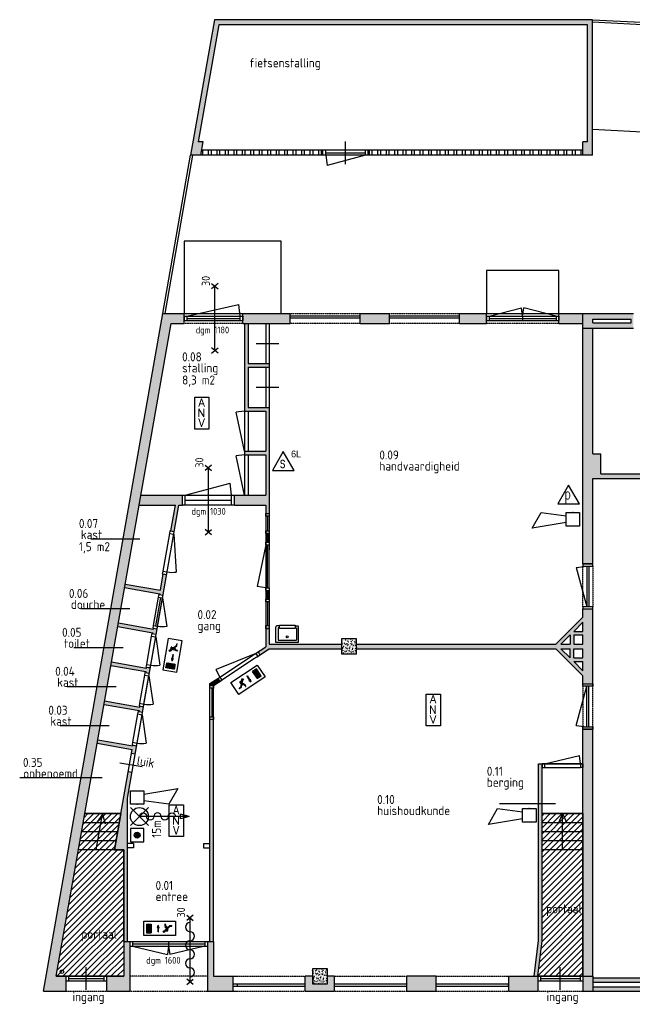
# Model space of a CAD drawing. Extents: x -405 to 650359, y -152298 to 34773.
# Tile 2 of 9: x 339614 to 353184, y -39702 to -17913. Entities that reach past the tile are written whole.
import ezdxf
from ezdxf.enums import TextEntityAlignment as Align

# ---------------------------------------------------------------- set-up
doc = ezdxf.new("R2010")
doc.units = 0
doc.header["$MEASUREMENT"] = 0
doc.linetypes.add('DASHED', pattern=[0.75, 0.5, -0.25])
doc.layers.get('0').update_dxf_attribs({"linetype": 'CONTINUOUS'})
for name, color, linetype in [('04-Tekst', 2, 'CONTINUOUS'), ('09-Algemeen', 7, 'CONTINUOUS'), ('21-Buitenwanden', 3, 'CONTINUOUS'), ('22-Binnenwanden', 2, 'CONTINUOUS'), ('24-Trappen & hellingen', 1, 'CONTINUOUS'), ('31-Wandopeningen buiten', 2, 'CONTINUOUS'), ('32-Wandopeningen binnen', 2, 'CONTINUOUS'), ('63.2-CALAMITEITEN-DECENTRAAL', 6, 'CONTINUOUS'), ('65.1-BRAND', 6, 'CONTINUOUS'), ('65.13-BRANDBESTRIJDING', 6, 'CONTINUOUS'), ('74-Vaste sanitaire voorzieningen', 5, 'CONTINUOUS'), ('92-Opstallen', 7, 'CONTINUOUS'), ('93-Omheiningen', 3, 'CONTINUOUS'), ('94-Terreinafwerkingen', 7, 'CONTINUOUS')]:
    doc.layers.add(name, color=color, linetype=linetype)
doc.styles.add('GBB_ISOP', font='b-gbp3.shx')
doc.styles.add('NOTATIONS', font='ROMANS.shx', dxfattribs={"width": 0.7})
doc.styles.add('ROMANS', font='ROMANS.shx', dxfattribs={"height": 350})
doc.styles.get("Standard").update_dxf_attribs({"font": 'iso.shx'})
doc.styles.add('Symbols', font='isocp.shx', dxfattribs={"height": 180})
pattern_1 = [(90, (-16200.64, -3677.31), (-187.5, 3e-14), []), (90, (-16138.14, -3614.81), (-187.5, 3e-14), [])]

# ---------------------------------------------------------------- blocks, each defined once
blk = doc.blocks.new('uitstort')
for p, q in [((-250, 0), (-250, 346)), ((-173, 365), (-231, 365)), ((-202, 327), (-202, 48)), ((-173, 327), (-202, 327)), ((-173, 385), (173, 385)), ((-173, 308), (-173, 385)), ((173, 308), (-173, 308)), ((173, 385), (173, 308)), ((173, 365), (231, 365)), ((173, 327), (202, 327)), ((202, 327), (202, 48)), ((250, 0), (250, 346)), ((250, 0), (-250, 0)), ((-202, 48), (202, 48))]:
    blk.add_line(p, q)
blk.add_circle((0, 125), 19.2)
for centre, start, end in [((-231, 346), 90, 180), ((231, 346), 0, 90)]:
    blk.add_arc(centre, 19.2, start, end)
blk = doc.blocks.new('BSHR')
at = {"linetype": 'Continuous'}
blk.add_line((1300, 0), (200, 0), dxfattribs=at)
for p, q in [((1300, 0), (1107, 52)), ((1107, -52), (1107, 52)), ((1300, 0), (1107, -52))]:
    blk.add_line(p, q)
for points in [[(2, 198), (402, -202)], [(2, -202), (402, 198)]]:
    blk.add_lwpolyline(points, dxfattribs=at)
for points in [[(200, 0, -1), (360, 0)], [(520, 0, -1), (360, 0)], [(840, 0, -1), (680, 0)], [(840, 0, -1), (1000, 0)]]:
    blk.add_lwpolyline(points, format="xyb", dxfattribs=at)
blk.add_circle((200, 0), 200)
blk.add_arc((600, 0), 80, 0, 180, dxfattribs=at)
blk.add_attdef('LENGTE', (388, 192), '', height=200)
blk = doc.blocks.new('005-handmelder')
blk.add_hatch(color=256).paths.add_polyline_path([(-65, 0, 1), (65, 0, 1)])
blk.add_lwpolyline([(-150, -150), (150, -150), (150, 150), (-150, 150)], close=True)
blk.add_circle((0, 0), 65.3)
blk = doc.blocks.new('006-slow-whoop')
for p, q in [((0, -150), (0, 150)), ((0, 150), (300, 150)), ((300, 75), (1050, 200)), ((300, 150), (300, -150)), ((1050, 200), (850, -150)), ((300, -150), (0, -150)), ((850, -150), (300, -75))]:
    blk.add_line(p, q)
blk.add_point((150, -150))
blk = doc.blocks.new('Schuimblusser')
at = {"linetype": 'Continuous'}
for p, q in [((0, 416), (-240, 0)), ((240, 0), (0, 416)), ((-240, 0), (240, 0))]:
    blk.add_line(p, q, dxfattribs=at)
at = {"style": 'NOTATIONS', "width": 0.7}
blk.add_text('s', height=250, dxfattribs=at).set_placement((50, 58), align=Align.RIGHT)
at = {"linetype": 'Continuous', "style": 'GBB_ISOP'}
blk.add_attdef('XXX', (171, 288), '', height=150, dxfattribs=at)
blk = doc.blocks.new('WBDBO30')
at = {"layer": '65.1-BRAND', "linetype": 'Continuous'}
for p, q in [((-60, 72), (60, -72)), ((-60, -72), (60, 72)), ((0, 0), (1423, 0)), ((1483, -72), (1363, 72)), ((1483, 72), (1363, -72))]:
    blk.add_line(p, q, dxfattribs=at)
blk.add_text('30', height=180, dxfattribs=at).set_placement((1428, 109))
blk = doc.blocks.new('011-noodarm(b)')
for p, q in [((0, 351), (314, 351)), ((0, -351), (0, 351)), ((314, 351), (314, -351)), ((314, -351), (0, -351))]:
    blk.add_line(p, q)
at = {"color": 2, "style": 'ROMANS'}
for s, p in [('A', (83, 147)), ('N', (63, -83)), ('V', (83, -302))]:
    blk.add_text(s, height=180, dxfattribs=at).set_placement(p)
at = {"color": 2, "style": 'Symbols'}
blk.add_attdef('groep', (350, -306), '', height=180, dxfattribs=at)
blk = doc.blocks.new('006-nooduit(a)')
for p, q in [((-351, 0), (351, 0)), ((-351, -314), (-351, 0)), ((351, 0), (351, -314)), ((-223, -217), (-268, -217)), ((-231, -207), (-265, -207)), ((-180, -157), (-231, -207)), ((-179, -174), (-223, -217)), ((-180, -107), (-180, -158)), ((-128, -216), (-179, -174)), ((-119, -99), (-171, -99)), ((-130, -109), (-171, -148)), ((-171, -113), (-171, -148)), ((-165, -160), (-171, -166)), ((-115, -213), (-171, -166)), ((-130, -109), (-166, -109)), ((-126, -192), (-165, -160)), ((-113, -110), (-158, -154)), ((-120, -185), (-158, -154)), ((-128, -246), (-128, -216)), ((-126, -192), (-120, -185)), ((-115, -246), (-115, -213)), ((11, -172), (29, -228)), ((22, -172), (11, -172)), ((22, -80), (22, -172)), ((35, -80), (22, -80)), ((46, -172), (29, -228)), ((35, -80), (35, -172)), ((35, -172), (46, -172)), ((292, -60), (187, -60)), ((187, -159), (286, -60)), ((187, -148), (276, -60)), ((187, -138), (265, -60)), ((187, -127), (255, -60)), ((187, -117), (244, -60)), ((187, -106), (233, -60)), ((187, -95), (223, -60)), ((187, -85), (212, -60)), ((187, -74), (202, -60)), ((187, -64), (191, -60)), ((187, -253), (187, -60)), ((292, -169), (187, -64)), ((187, -170), (292, -65)), ((187, -180), (292, -75)), ((292, -180), (187, -75)), ((187, -191), (292, -86)), ((292, -191), (187, -86)), ((292, -201), (187, -96)), ((187, -201), (292, -97)), ((187, -212), (292, -107)), ((292, -212), (187, -107)), ((292, -222), (187, -117)), ((187, -223), (292, -118)), ((187, -233), (292, -128)), ((292, -233), (187, -128)), ((187, -244), (292, -139)), ((292, -244), (187, -139)), ((291, -253), (187, -149)), ((280, -253), (187, -160)), ((270, -253), (187, -170)), ((259, -253), (187, -181)), ((249, -253), (187, -192)), ((238, -253), (187, -202)), ((227, -253), (187, -213)), ((189, -253), (292, -150)), ((292, -159), (193, -60)), ((199, -253), (292, -160)), ((292, -148), (204, -60)), ((210, -253), (292, -171)), ((292, -137), (214, -60)), ((220, -253), (292, -181)), ((292, -127), (225, -60)), ((231, -253), (292, -192)), ((292, -116), (236, -60)), ((242, -253), (292, -203)), ((292, -106), (246, -60)), ((252, -253), (292, -213)), ((292, -95), (257, -60)), ((292, -84), (267, -60)), ((292, -74), (278, -60)), ((292, -63), (289, -60)), ((292, -253), (292, -60)), ((351, -314), (-351, -314)), ((217, -253), (187, -223)), ((206, -253), (187, -234)), ((196, -253), (187, -245)), ((292, -253), (187, -253)), ((263, -253), (292, -224)), ((273, -253), (292, -234)), ((284, -253), (292, -245))]:
    blk.add_line(p, q)
blk.add_circle((-97, -86), 18.2)
for centre, radius, start, end in [((-265, -212), 5.6, 93.1187, 241.5324), ((-171, -109), 9.8, 87.6002, 187.0059), ((-166, -114), 4.97, 79.8909, 185.3463), ((-117, -105), 6.37, 307.8987, 109.8739), ((-121, -246), 6.53, 180, 0)]:
    blk.add_arc(centre, radius, start, end)
at = {"color": 2, "style": 'Symbols'}
blk.add_attdef('groep', text='', height=180, dxfattribs=at).set_placement((350, -492), align=Align.RIGHT)
blk = doc.blocks.new('*X85')
at = {"color": 0}
for p, q in [((103634, 37187), (103700, 37253)), ((103634, 37194), (103693, 37253)), ((103634, 37201), (103686, 37253)), ((103634, 37208), (103679, 37253)), ((103634, 37215), (103672, 37253)), ((103634, 37222), (103665, 37253)), ((103634, 37229), (103658, 37253)), ((103634, 37237), (103651, 37253)), ((103634, 37244), (103643, 37253)), ((103634, 37251), (103636, 37253)), ((103634, 37180), (103704, 37250)), ((103704, 37180), (103634, 37250)), ((103634, 37173), (103704, 37243)), ((103704, 37173), (103634, 37243)), ((103634, 37166), (103704, 37236)), ((103704, 37166), (103634, 37236)), ((103634, 37159), (103704, 37229)), ((103704, 37159), (103634, 37229)), ((103634, 37152), (103704, 37222)), ((103704, 37152), (103634, 37222)), ((103634, 37145), (103704, 37215)), ((103704, 37145), (103634, 37215)), ((103704, 37138), (103634, 37208)), ((103634, 37138), (103704, 37207)), ((103704, 37131), (103634, 37201)), ((103634, 37130), (103704, 37200)), ((103703, 37124), (103634, 37194)), ((103635, 37124), (103704, 37193)), ((103704, 37187), (103638, 37253)), ((103704, 37194), (103645, 37253)), ((103704, 37201), (103652, 37253)), ((103704, 37208), (103659, 37253)), ((103704, 37216), (103666, 37253)), ((103704, 37223), (103673, 37253)), ((103704, 37230), (103680, 37253)), ((103704, 37237), (103687, 37253)), ((103704, 37244), (103694, 37253)), ((103704, 37251), (103701, 37253)), ((103696, 37124), (103634, 37186)), ((103689, 37124), (103634, 37179)), ((103682, 37124), (103634, 37172)), ((103675, 37124), (103634, 37165)), ((103668, 37124), (103634, 37158)), ((103661, 37124), (103634, 37151)), ((103654, 37124), (103634, 37144)), ((103647, 37124), (103634, 37137)), ((103639, 37124), (103634, 37130)), ((103642, 37124), (103704, 37186)), ((103649, 37124), (103704, 37179)), ((103656, 37124), (103704, 37172)), ((103663, 37124), (103704, 37165)), ((103670, 37124), (103704, 37158)), ((103677, 37124), (103704, 37151)), ((103684, 37124), (103704, 37144)), ((103691, 37124), (103704, 37137)), ((103698, 37124), (103704, 37130))]:
    blk.add_line(p, q, dxfattribs=at)
blk = doc.blocks.new('008-nooduit(c)')
for p, q in [((351, 0), (-351, 0)), ((351, -314), (351, 0)), ((-351, 0), (-351, -314)), ((-292, -60), (-187, -60)), ((-292, -253), (-292, -60)), ((-187, -253), (-187, -60)), ((-70, -148), (-126, -165)), ((-70, -182), (-126, -165)), ((-70, -158), (-70, -148)), ((22, -158), (-70, -158)), ((22, -171), (-70, -171)), ((-70, -171), (-70, -182)), ((22, -158), (22, -171)), ((113, -110), (158, -154)), ((115, -213), (171, -166)), ((115, -246), (115, -213)), ((119, -99), (171, -99)), ((120, -185), (158, -154)), ((126, -192), (120, -185)), ((126, -192), (165, -160)), ((128, -216), (179, -174)), ((128, -246), (128, -216)), ((130, -109), (166, -109)), ((130, -109), (171, -148)), ((165, -160), (171, -166)), ((171, -113), (171, -148)), ((179, -174), (223, -217)), ((180, -107), (180, -158)), ((180, -157), (231, -207)), ((223, -217), (268, -217)), ((231, -207), (265, -207)), ((-351, -314), (351, -314)), ((-292, -253), (-187, -253))]:
    blk.add_line(p, q)
blk.add_circle((97, -86), 18.2)
for centre, radius, start, end in [((117, -105), 6.37, 70.1261, 232.1013), ((166, -114), 4.97, 354.6537, 100.1091), ((171, -109), 9.8, 352.9941, 92.3998), ((265, -212), 5.6, 298.4676, 86.8813), ((121, -246), 6.53, 180, 0)]:
    blk.add_arc(centre, radius, start, end)
at = {"xscale": -1.5, "yscale": 1.5, "zscale": 1.5}
blk.add_blockref('*X85', (155264, -55940), dxfattribs=at)
at = {"color": 2, "style": 'Symbols'}
blk.add_attdef('groep', text='', height=180, dxfattribs=at).set_placement((-411, -190), align=Align.RIGHT)
blk = doc.blocks.new('Poederblusser')
at = {"linetype": 'Continuous'}
for p, q in [((0, 416), (-240, 0)), ((240, 0), (0, 416)), ((-240, 0), (240, 0))]:
    blk.add_line(p, q, dxfattribs=at)
at = {"style": 'NOTATIONS', "width": 0.7}
blk.add_text('p', height=250, dxfattribs=at).set_placement((52, 101), align=Align.RIGHT)
at = {"linetype": 'Continuous', "style": 'GBB_ISOP'}
blk.add_attdef('XXX', (171, 288), '', height=150, dxfattribs=at)
blk = doc.blocks.new('Zelfsl.WBDBO30')
at = {"layer": '65.1-BRAND', "linetype": 'Continuous'}
for p, q in [((-60, -72), (60, 72)), ((-60, 72), (60, -72)), ((0, 0), (1416, 0)), ((1476, 72), (1356, -72)), ((1476, -72), (1356, 72))]:
    blk.add_line(p, q, dxfattribs=at)
for centre, start, end in [((208, 0), 180, 0), ((408, 0), 0, 180), ((608, 0), 180, 0), ((608, 0), 180, 0), ((808, 0), 0, 180), ((1008, 0), 180, 0), ((1208, 0), 0, 180)]:
    blk.add_arc(centre, 100, start, end, dxfattribs=at)
blk.add_text('30', height=180, dxfattribs=at).set_placement((1421, 109))

msp = doc.modelspace()

# ---------------------------------------------------------------- hatches: boundary and pattern name
at = {"layer": '21-Buitenwanden'}
for points in [[(340139, -39413), (340639, -39413), (340639, -39083), (340421, -39083), (342969, -24633), (343254, -24633), (343254, -24413), (342784, -24413)], [(344554, -24413), (344554, -24633), (345604, -24633), (345604, -24413)], [(347804, -24633), (347804, -24413), (347154, -24413), (347154, -24633)], [(349954, -24633), (349954, -24413), (349354, -24413), (349354, -24633)], [(352089, -24413), (351554, -24413), (351554, -24633), (352089, -24633)], [(341496, -32986), (341482, -33065), (342260, -33202), (342256, -33222), (342335, -33236), (342356, -33117), (342277, -33103), (342274, -33123)], [(341919, -39083), (341539, -39083), (341539, -39183), (341539, -39413), (342054, -39413), (342054, -38313), (341919, -38313)], [(344339, -39413), (344339, -39083), (343909, -39083), (343909, -38313), (343774, -38313), (343774, -38413), (343774, -39413)], [(346099, -39248), (346099, -39083), (345939, -39083), (345939, -39413), (346589, -39413), (346589, -39083), (346429, -39083), (346429, -39248)], [(348189, -39083), (348189, -39413), (348839, -39413), (348839, -39083)], [(351089, -39413), (351089, -39083), (350439, -39083), (350439, -39413)], [(352309, -39083), (352089, -39083), (352089, -39183), (352089, -39413), (352309, -39413)], [(355854, -39113), (352309, -39113), (352309, -39213), (355854, -39213)], [(355854, -39313), (352309, -39313), (352309, -39413), (355854, -39413)]]:
    msp.add_hatch(color=8, dxfattribs=at).paths.add_polyline_path(points)
h = msp.add_hatch(color=8, dxfattribs=at)
h.paths.add_polyline_path([(352089, -24413), (352089, -24743), (353209, -24743), (353209, -24413)])
h.paths.add_polyline_path([(353159, -24538), (353159, -24618), (352309, -24618), (352309, -24538)], flags=16)
h = msp.add_hatch(dxfattribs=at)
h.set_pattern_fill('AR-CONC', color=8, scale=10, style=0)
h.set_pattern_definition([(50, (-15656.134, 9819.67), (71.726018, -6.2752135), [7.5, -82.5]), (355, (-15656.134, 9819.67), (-13.875133, 75.219213), [6, -66]), (100.4514, (-15650.16, 9819.145), (57.850938, 68.943954), [6.374019, -70.114211]), (46.1842, (-15656.13, 9839.67), (106.724105, -16.551901), [11.25, -123.75]), (96.6356, (-15647.24, 9838.29), (93.46627, 97.411787), [9.56103, -105.1713]), (351.1842, (-15656.13, 9839.67), (93.466195, 97.41186), [9, -99]), (21, (-15646.134, 9834.67), (59.690705, -40.261889), [7.5, -82.5]), (326, (-15646.134, 9834.67), (24.331533, 72.515005), [6, -66]), (71.4514, (-15641.16, 9831.31), (84.022263, 32.25305), [6.374019, -70.114211]), (37.5, (-15656.134, 9819.668), (1.2159855, 33.2893854), [0, -65.2, 0, -67, 0, -66.25]), (7.5, (-15656.134, 9819.668), (26.3069537, 39.4411712), [0, -38.2, 0, -63.7, 0, -25.25]), (327.5, (-15678.434, 9819.668), (53.3822436, -2.2554872), [0, -25, 0, -78, 0, -103.5]), (317.5, (-15688.434, 9819.67), (58.318617, 10.010498), [0, -32.5, 0, -51.8, 0, -73.5])])
h.paths.add_polyline_path([(347074, -31948), (347074, -31618), (346744, -31618), (346744, -31948)])
h = msp.add_hatch(dxfattribs=at)
h.set_pattern_fill('AR-CONC', color=8, scale=10, style=0)
h.set_pattern_definition([(50, (-16300.64, 2519.67), (71.726018, -6.2752135), [7.5, -82.5]), (355, (-16300.64, 2519.67), (-13.875133, 75.219213), [6, -66]), (100.4514, (-16294.66, 2519.145), (57.850938, 68.943954), [6.374019, -70.114211]), (46.1842, (-16300.64, 2539.67), (106.724105, -16.551901), [11.25, -123.75]), (96.6356, (-16291.75, 2538.29), (93.46627, 97.411787), [9.56103, -105.1713]), (351.1842, (-16300.64, 2539.67), (93.466195, 97.41186), [9, -99]), (21, (-16290.64, 2534.67), (59.690705, -40.261889), [7.5, -82.5]), (326, (-16290.64, 2534.67), (24.331533, 72.515005), [6, -66]), (71.4514, (-16285.666, 2531.31), (84.022263, 32.25305), [6.374019, -70.114211]), (37.5, (-16300.64, 2519.668), (1.2159855, 33.2893854), [0, -65.2, 0, -67, 0, -66.25]), (7.5, (-16300.64, 2519.668), (26.3069537, 39.4411712), [0, -38.2, 0, -63.7, 0, -25.25]), (327.5, (-16322.94, 2519.668), (53.3822436, -2.2554872), [0, -25, 0, -78, 0, -103.5]), (317.5, (-16332.94, 2519.67), (58.318617, 10.010498), [0, -32.5, 0, -51.8, 0, -73.5])])
h.paths.add_polyline_path([(346429, -39248), (346429, -38918), (346099, -38918), (346099, -39248)])
at = {"layer": '22-Binnenwanden'}
for points in [[(344674, -25603), (345144, -25603), (345144, -25523), (344674, -25523), (344674, -24633), (344594, -24633), (344594, -26573), (345064, -26573), (345064, -27463), (344594, -27463), (344594, -27543), (345064, -27543), (345064, -28433), (344369, -28433), (344369, -28653), (345064, -28653), (345064, -28843), (345144, -28843), (345144, -26493), (344674, -26493)], [(352309, -28063), (355064, -28063), (355064, -27963), (352484, -27963), (352484, -27523), (352309, -27523), (352309, -24743), (352089, -24743), (352089, -29953), (352309, -29953)], [(342299, -28433), (342260, -28653), (343062, -28653), (342961, -29224), (343040, -29238), (343143, -28653), (343219, -28653), (343219, -28433)], [(345144, -29283), (345064, -29283), (345064, -29473), (345144, -29473)], [(341952, -30401), (341938, -30480), (342716, -30617), (342712, -30637), (342791, -30650), (342872, -30193), (342793, -30179), (342730, -30538)], [(345064, -30733), (345144, -30733), (345144, -30543), (345064, -30543)], [(342564, -31479), (342560, -31498), (342639, -31512), (342660, -31394), (342581, -31380), (342578, -31400), (341800, -31263), (341786, -31341)], [(345144, -31733), (345144, -31383), (345064, -31383), (345064, -31790), (344893, -31903), (344937, -31970), (345144, -31833), (346744, -31833), (346744, -31733)], [(342412, -32340), (342408, -32360), (342487, -32374), (342508, -32256), (342429, -32242), (342426, -32261), (341648, -32124), (341634, -32203)], [(344000, -32493), (343829, -32606), (343829, -32649), (343909, -32649), (344044, -32560)], [(343909, -33399), (343829, -33399), (343829, -38313), (343909, -38313)], [(352309, -33613), (352089, -33613), (352089, -39083), (352309, -39083)], [(342204, -33979), (342125, -33965), (342122, -33985), (341344, -33848), (341330, -33926), (342108, -34064), (342094, -34142), (342173, -34156)], [(351109, -38291), (351009, -39083), (351089, -39083), (351189, -38296), (351189, -34383), (351109, -34383)], [(341999, -35141), (342101, -34565), (342022, -34551), (341717, -36283), (341919, -36283), (341919, -38313), (341999, -38313)]]:
    msp.add_hatch(color=8, dxfattribs=at).paths.add_polyline_path(points)
h = msp.add_hatch(color=8, dxfattribs=at)
h.paths.add_polyline_path([(347074, -31733), (347074, -31833), (351489, -31833), (352089, -32433), (352089, -32613), (352309, -32613), (352309, -30953), (352089, -30953), (352089, -31133), (351489, -31733)])
h.paths.add_polyline_path([(351602, -31733), (351806, -31529), (351806, -31733)], flags=16)
h.paths.add_polyline_path([(351602, -31833), (351806, -31833), (351806, -32036)], flags=16)
h.paths.add_polyline_path([(351886, -31733), (351886, -31529), (352089, -31529), (352089, -31733)], flags=16)
h.paths.add_polyline_path([(351886, -31833), (352089, -31833), (352089, -32036), (351886, -32036)], flags=16)
h.paths.add_polyline_path([(351886, -31449), (352089, -31246), (352089, -31449)], flags=16)
h.paths.add_polyline_path([(351886, -32116), (352089, -32116), (352089, -32320)], flags=16)
at = {"layer": '32-Wandopeningen binnen'}
h = msp.add_hatch(dxfattribs=at)
h.set_pattern_fill('LINE', color=8, scale=750, angle=45, style=0)
h.set_pattern_definition([(45, (-16200.64, -3677.315), (-66.29126, 66.29126), [])])
h.paths.add_polyline_path([(341056, -35483), (341858, -35483), (341717, -36283), (341919, -36283), (341919, -39083), (340421, -39083)])
h = msp.add_hatch(dxfattribs=at)
h.set_pattern_fill('LINE', color=8, scale=750, angle=45, style=0)
h.set_pattern_definition([(45, (-13482.65, -6695.75), (-66.29126, 66.29126), [])])
h.paths.add_polyline_path([(351189, -35483), (352089, -35483), (352089, -39083), (351089, -39083), (351189, -38296)])
at = {"layer": '92-Opstallen'}
msp.add_hatch(color=8, dxfattribs=at).paths.add_polyline_path([(352189, -18023), (352189, -20613), (352089, -20613), (352089, -20913), (352299, -20913), (352299, -17913), (343930, -17913), (343401, -20913), (343625, -20913), (343678, -20613), (343566, -20613), (344023, -18023)])
h = msp.add_hatch(dxfattribs=at)
h.set_pattern_fill('ANSI32', color=256, scale=500, angle=45, style=0)
h.set_pattern_definition(pattern_1)
h.paths.add_polyline_path([(346332, -20913), (346332, -20803), (343644, -20803), (343625, -20913)])
h = msp.add_hatch(dxfattribs=at)
h.set_pattern_fill('ANSI32', color=256, scale=500, angle=45, style=0)
h.set_pattern_definition(pattern_1)
h.paths.add_polyline_path([(347332, -20803), (347332, -20913), (352089, -20913), (352089, -20803)])

# ---------------------------------------------------------------- linework, layer by layer
at = {"layer": '04-Tekst'}
msp.add_line((350242, -35262), (351481, -35262), dxfattribs=at)
at = {"layer": '09-Algemeen'}
msp.add_circle((340549, -38982), 40, dxfattribs=at)
at = {"layer": '21-Buitenwanden'}
for p, q in [((340139, -39413), (342784, -24413)), ((342784, -24413), (343254, -24413)), ((343254, -24633), (343254, -24413)), ((344554, -24633), (344554, -24413)), ((344554, -24413), (345604, -24413)), ((345604, -24633), (345604, -24413)), ((347154, -24633), (347154, -24413)), ((347154, -24413), (347804, -24413)), ((347804, -24633), (347804, -24413)), ((349354, -24633), (349354, -24413)), ((349354, -24413), (349954, -24413)), ((349954, -24633), (349954, -24413)), ((351554, -24633), (351554, -24413)), ((351554, -24413), (353209, -24413)), ((352089, -24743), (352089, -24413)), ((352309, -24538), (353159, -24538)), ((352309, -24618), (352309, -24538)), ((352309, -24618), (353159, -24618)), ((353159, -24618), (353159, -24538)), ((340421, -39083), (342969, -24633)), ((342969, -24633), (343254, -24633)), ((344554, -24633), (345604, -24633)), ((347154, -24633), (347804, -24633)), ((349354, -24633), (349954, -24633)), ((351554, -24633), (352089, -24633)), ((352089, -24743), (353209, -24743)), ((341919, -38313), (341919, -39083)), ((341919, -38313), (342054, -38313)), ((342054, -38313), (342054, -39413)), ((343774, -38313), (343774, -39413)), ((343774, -38313), (343909, -38313)), ((343909, -38313), (343909, -39083)), ((340421, -39083), (340639, -39083)), ((340639, -39083), (340639, -39413)), ((341539, -39083), (341539, -39413)), ((341539, -39083), (341919, -39083)), ((343909, -39083), (344439, -39083)), ((344339, -39083), (344339, -39413)), ((345939, -39413), (345939, -39083)), ((346099, -39083), (345939, -39083)), ((346589, -39083), (346429, -39083)), ((346589, -39413), (346589, -39083)), ((348189, -39413), (348189, -39083)), ((348839, -39083), (348189, -39083)), ((348839, -39413), (348839, -39083)), ((350439, -39083), (350439, -39413)), ((350439, -39083), (351089, -39083)), ((351089, -39083), (351089, -39413)), ((352089, -39083), (352309, -39083)), ((352089, -39083), (352089, -39413)), ((352309, -39083), (352309, -39413)), ((352309, -39113), (355854, -39113)), ((352309, -39213), (355854, -39213)), ((340139, -39413), (340639, -39413)), ((341539, -39413), (342054, -39413)), ((343774, -39413), (344439, -39413)), ((345939, -39413), (346589, -39413)), ((348189, -39413), (348839, -39413)), ((350439, -39413), (351089, -39413)), ((352089, -39413), (355854, -39413)), ((352309, -39313), (355854, -39313))]:
    msp.add_line(p, q, dxfattribs=at)
at = {"layer": '21-Buitenwanden', "color": 8, "linetype": 'DASHED'}
for p, q in [((343254, -24413), (344554, -24413)), ((345604, -24413), (347154, -24413)), ((347804, -24413), (349354, -24413)), ((349954, -24413), (351554, -24413)), ((344554, -24633), (343254, -24633)), ((347154, -24633), (345604, -24633)), ((349354, -24633), (347804, -24633)), ((351554, -24633), (349954, -24633)), ((343774, -39083), (342054, -39083)), ((344339, -39083), (345939, -39083)), ((346589, -39083), (348189, -39083)), ((348839, -39083), (350439, -39083)), ((340639, -39413), (341539, -39413)), ((342054, -39413), (343774, -39413)), ((344339, -39413), (345939, -39413)), ((346589, -39413), (348189, -39413)), ((348839, -39413), (350439, -39413)), ((351089, -39413), (352089, -39413))]:
    msp.add_line(p, q, dxfattribs=at)
at = {"layer": '21-Buitenwanden'}
for points in [[(346744, -31948), (347074, -31948), (347074, -31618), (346744, -31618)], [(346099, -39248), (346429, -39248), (346429, -38918), (346099, -38918)]]:
    msp.add_lwpolyline(points, close=True, dxfattribs=at)
at = {"layer": '22-Binnenwanden'}
for p, q in [((344674, -24633), (344674, -25523)), ((352089, -29953), (352089, -24743)), ((352309, -27523), (352309, -24743)), ((344674, -25523), (345144, -25523)), ((344674, -25603), (345144, -25603)), ((344674, -25603), (344674, -26493)), ((344594, -26573), (345064, -26573)), ((344674, -26493), (345144, -26493)), ((345064, -26573), (345064, -27463)), ((344594, -27463), (345064, -27463)), ((344594, -27543), (345064, -27543)), ((345064, -27543), (345064, -28433)), ((352309, -27523), (352484, -27523)), ((352484, -27963), (352484, -27523)), ((352309, -28063), (356134, -28063)), ((352309, -29953), (352309, -28063)), ((352484, -27963), (356034, -27963)), ((342299, -28433), (343219, -28433)), ((344369, -28433), (344594, -28433)), ((344594, -28433), (345064, -28433)), ((342260, -28653), (343062, -28653)), ((343143, -28653), (343219, -28653)), ((344369, -28653), (345064, -28653)), ((352089, -29953), (352309, -29953)), ((341938, -30480), (342716, -30617)), ((341952, -30401), (342730, -30538)), ((342716, -30617), (342712, -30637)), ((351489, -31733), (352089, -31133)), ((352089, -30953), (352309, -30953)), ((352089, -31133), (352089, -30953)), ((352309, -32663), (352309, -30953)), ((341786, -31341), (342564, -31479)), ((341800, -31263), (342578, -31400)), ((351886, -31449), (352089, -31246)), ((352089, -31449), (352089, -31246)), ((342578, -31400), (342581, -31380)), ((351602, -31733), (351806, -31529)), ((351806, -31529), (351806, -31733)), ((351886, -31449), (352089, -31449)), ((351886, -31529), (352089, -31529)), ((351886, -31529), (351886, -31733)), ((352089, -31733), (352089, -31529)), ((344813, -31955), (345064, -31790)), ((345144, -31733), (346744, -31733)), ((347074, -31733), (351489, -31733)), ((351602, -31733), (351806, -31733)), ((351886, -31733), (352089, -31733)), ((344858, -32022), (345144, -31833)), ((345144, -31833), (346744, -31833)), ((347074, -31833), (351489, -31833)), ((351489, -31833), (352089, -32433)), ((351602, -31833), (351806, -32036)), ((351602, -31833), (351806, -31833)), ((351806, -32036), (351806, -31833)), ((351886, -32036), (351886, -31833)), ((351886, -31833), (352089, -31833)), ((352089, -32036), (352089, -31833)), ((341634, -32203), (342412, -32340)), ((341648, -32124), (342426, -32261)), ((342426, -32261), (342429, -32242)), ((351886, -32036), (352089, -32036)), ((351886, -32116), (352089, -32320)), ((351886, -32116), (352089, -32116)), ((352089, -32320), (352089, -32116)), ((342412, -32340), (342408, -32360)), ((352089, -32663), (352089, -32433)), ((343829, -32606), (344000, -32493)), ((343829, -38313), (343829, -32606)), ((343909, -32649), (344094, -32527)), ((343909, -38313), (343909, -32649)), ((352089, -32613), (352309, -32613)), ((341482, -33065), (342260, -33202)), ((341496, -32986), (342274, -33123)), ((342274, -33123), (342277, -33103)), ((342260, -33202), (342256, -33222)), ((352089, -39083), (352089, -33563)), ((352089, -33613), (352309, -33613)), ((352309, -39083), (352309, -33563)), ((341330, -33926), (342108, -34064)), ((341344, -33848), (342122, -33985)), ((351109, -38291), (351109, -34383)), ((351109, -34383), (351189, -34383)), ((351189, -38296), (351189, -34383)), ((352089, -34463), (352039, -34463)), ((341999, -38313), (341999, -35141)), ((342139, -36143), (341999, -36143)), ((343689, -36143), (343829, -36143)), ((341919, -38313), (341919, -36283)), ((342139, -36243), (341999, -36243)), ((343689, -36243), (343829, -36243)), ((351009, -39083), (351109, -38291)), ((351089, -39083), (351189, -38296))]:
    msp.add_line(p, q, dxfattribs=at)
at = {"layer": '22-Binnenwanden', "color": 8, "linetype": 'DASHED'}
for p, q in [((352089, -30903), (352089, -30003)), ((352309, -30003), (352309, -30903)), ((352089, -32663), (352089, -33563)), ((352309, -33563), (352309, -32663))]:
    msp.add_line(p, q, dxfattribs=at)
at = {"layer": '24-Trappen & hellingen'}
for p, q in [((341858, -35483), (341056, -35483)), ((341310, -36283), (341449, -35495)), ((341449, -35495), (341324, -35676)), ((341449, -35495), (341505, -35708)), ((352089, -35483), (351189, -35483)), ((351639, -35483), (351547, -35683)), ((351639, -36283), (351639, -35483)), ((351639, -35483), (351731, -35683)), ((341822, -35683), (341020, -35683)), ((352089, -35683), (351189, -35683)), ((341787, -35883), (340985, -35883)), ((352089, -35883), (351189, -35883)), ((341752, -36083), (340950, -36083)), ((352089, -36083), (351189, -36083)), ((341717, -36283), (340914, -36283)), ((352089, -36283), (351189, -36283))]:
    msp.add_line(p, q, dxfattribs=at)
at = {"layer": '31-Wandopeningen buiten'}
for p, q in [((343314, -24473), (344461, -24219)), ((344461, -24219), (344494, -24473)), ((350014, -24473), (350730, -24288)), ((350754, -24473), (350730, -24288)), ((350754, -24473), (350778, -24288)), ((351494, -24473), (350778, -24288)), ((343254, -24473), (344554, -24473)), ((343254, -24473), (343254, -24573)), ((343254, -24573), (344554, -24573)), ((343314, -24473), (343314, -24573)), ((343314, -24523), (344494, -24523)), ((344494, -24473), (344494, -24573)), ((344554, -24473), (344554, -24573)), ((345604, -24463), (347154, -24463)), ((345604, -24513), (347154, -24513)), ((347804, -24463), (349354, -24463)), ((347804, -24513), (349354, -24513)), ((349954, -24473), (351554, -24473)), ((349954, -24473), (349954, -24573)), ((349954, -24573), (351554, -24573)), ((350014, -24473), (350014, -24573)), ((350014, -24523), (351494, -24523)), ((350754, -24473), (350754, -24573)), ((351494, -24473), (351494, -24573)), ((351554, -24473), (351554, -24573)), ((342054, -38313), (343774, -38313)), ((342054, -38313), (342054, -38413)), ((342114, -38313), (342114, -38413)), ((342914, -38313), (342914, -38413)), ((343714, -38313), (343714, -38413)), ((343774, -38313), (343774, -38413)), ((342054, -38413), (343774, -38413)), ((342114, -38363), (342914, -38363)), ((342114, -38413), (342890, -38598)), ((342914, -38413), (342890, -38598)), ((342914, -38363), (343714, -38363)), ((342914, -38413), (342939, -38598)), ((343714, -38413), (342939, -38598)), ((341089, -39383), (341089, -38883)), ((351589, -39383), (351589, -38883)), ((340639, -39083), (341539, -39083)), ((340639, -39083), (340639, -39183)), ((340639, -39183), (341539, -39183)), ((340699, -39083), (340699, -39183)), ((340699, -39133), (341479, -39133)), ((341479, -39083), (341479, -39183)), ((341539, -39083), (341539, -39183)), ((351089, -39083), (352089, -39083)), ((351089, -39083), (351089, -39183)), ((351089, -39183), (352089, -39183)), ((351149, -39083), (351149, -39183)), ((351149, -39133), (352029, -39133)), ((352029, -39083), (352029, -39183)), ((352089, -39083), (352089, -39183)), ((344339, -39248), (345939, -39248)), ((344339, -39298), (345939, -39298)), ((344439, -39298), (344439, -39248)), ((345939, -39298), (345939, -39248)), ((346589, -39248), (348189, -39248)), ((346589, -39298), (346589, -39248)), ((346589, -39298), (348189, -39298)), ((348189, -39298), (348189, -39248)), ((348839, -39248), (350439, -39248)), ((348839, -39298), (348839, -39248)), ((348839, -39298), (350439, -39298)), ((350439, -39298), (350439, -39248))]:
    msp.add_line(p, q, dxfattribs=at)
at = {"layer": '32-Wandopeningen binnen'}
for p, q in [((344594, -24633), (344594, -28433)), ((345064, -24633), (345064, -25523)), ((345144, -24633), (345144, -29643)), ((344855, -25078), (345355, -25078)), ((345064, -25603), (345064, -26493)), ((344855, -26048), (345355, -26048)), ((344594, -26573), (344407, -26597)), ((344674, -26573), (344674, -27463)), ((344594, -27463), (344407, -26597)), ((344594, -27543), (344407, -27567)), ((344594, -28433), (344407, -27567)), ((344674, -27543), (344674, -28433)), ((343279, -28433), (344274, -28166)), ((344309, -28433), (344274, -28166)), ((343219, -28653), (343219, -28433)), ((343219, -28433), (343279, -28433)), ((343279, -28653), (343279, -28433)), ((343279, -28433), (344309, -28433)), ((343279, -28543), (344309, -28543)), ((344309, -28653), (344309, -28433)), ((344309, -28433), (344369, -28433)), ((344369, -28653), (344369, -28433)), ((341999, -35141), (343143, -28653)), ((342961, -29224), (343062, -28653)), ((343279, -28653), (343219, -28653)), ((344309, -28653), (343279, -28653)), ((344369, -28653), (344309, -28653)), ((345064, -28653), (345064, -29643)), ((345064, -28843), (345144, -28843)), ((345104, -28903), (345104, -29223)), ((342931, -29280), (342784, -30117)), ((342942, -29221), (342931, -29280)), ((342931, -29280), (343030, -29297)), ((342942, -29221), (343040, -29238)), ((342961, -29224), (343040, -29238)), ((343030, -29297), (343084, -30137)), ((345064, -29283), (345144, -29283)), ((345064, -29533), (344877, -30458)), ((345064, -29533), (345064, -29473)), ((345064, -29473), (345144, -29473)), ((345064, -29533), (345144, -29533)), ((345064, -29533), (345064, -30483)), ((345104, -30483), (345104, -29533)), ((345144, -29473), (345144, -29533)), ((345144, -30483), (345144, -29533)), ((351941, -30033), (352174, -30003)), ((351941, -30033), (352174, -30903)), ((352174, -30003), (352174, -30903)), ((352224, -30003), (352224, -30903)), ((342730, -30538), (342793, -30179)), ((342784, -30117), (342773, -30176)), ((342773, -30176), (342872, -30193)), ((342784, -30117), (342882, -30134)), ((342793, -30179), (342872, -30193)), ((345064, -30483), (344877, -30458)), ((345064, -30483), (345064, -31790)), ((345064, -30483), (345144, -30483)), ((345064, -30543), (345064, -30483)), ((345144, -30483), (345144, -31733)), ((345144, -30483), (345144, -30543)), ((342682, -30692), (342572, -31317)), ((342731, -30701), (342621, -31326)), ((342670, -31335), (342781, -30709)), ((342693, -30633), (342682, -30692)), ((342682, -30692), (342781, -30709)), ((342693, -30633), (342791, -30650)), ((342781, -30709), (342791, -30650)), ((342781, -30709), (342872, -31338)), ((345064, -30543), (345144, -30543)), ((345064, -30543), (345144, -30543)), ((345064, -30733), (345144, -30733)), ((345104, -30793), (345104, -31323)), ((342572, -31317), (342561, -31377)), ((342561, -31377), (342660, -31394)), ((342572, -31317), (342670, -31335)), ((342660, -31394), (342670, -31335)), ((342530, -31554), (342420, -32179)), ((342518, -32197), (342629, -31571)), ((342541, -31495), (342530, -31554)), ((342530, -31554), (342629, -31571)), ((342541, -31495), (342619, -31509)), ((342541, -31495), (342639, -31512)), ((342560, -31498), (342564, -31479)), ((342629, -31571), (342639, -31512)), ((342629, -31571), (342720, -32200)), ((345064, -31383), (345144, -31383)), ((346744, -31733), (346744, -31833)), ((344843, -31936), (343968, -32291)), ((344000, -32493), (344772, -31983)), ((344772, -31983), (344813, -31955)), ((344858, -32022), (344816, -32050)), ((344843, -31936), (344887, -32003)), ((344893, -31903), (344937, -31970)), ((344893, -31903), (344937, -31970)), ((342420, -32179), (342410, -32238)), ((342410, -32238), (342488, -32252)), ((342410, -32238), (342508, -32256)), ((342420, -32179), (342518, -32197)), ((342426, -32261), (342429, -32242)), ((342508, -32256), (342518, -32197)), ((344816, -32050), (344094, -32527)), ((342378, -32416), (342268, -33041)), ((342366, -33058), (342477, -32433)), ((342389, -32356), (342378, -32416)), ((342378, -32416), (342477, -32433)), ((342389, -32356), (342487, -32374)), ((342477, -32433), (342487, -32374)), ((342477, -32433), (342568, -33061)), ((344050, -32460), (343968, -32291)), ((344050, -32460), (344094, -32527)), ((343909, -32649), (343829, -32649)), ((344000, -32493), (344044, -32560)), ((344000, -32493), (344044, -32560)), ((344000, -32493), (344044, -32560)), ((351941, -33532), (352174, -32663)), ((352174, -33563), (352174, -32663)), ((352224, -33563), (352224, -32663)), ((343869, -32709), (343869, -33339)), ((342268, -33041), (342258, -33100)), ((342258, -33100), (342336, -33114)), ((342258, -33100), (342356, -33117)), ((342268, -33041), (342366, -33058)), ((342356, -33117), (342366, -33058)), ((342226, -33277), (342116, -33903)), ((342215, -33920), (342325, -33295)), ((342237, -33218), (342226, -33277)), ((342226, -33277), (342325, -33295)), ((342237, -33218), (342335, -33236)), ((342256, -33222), (342335, -33236)), ((342325, -33295), (342335, -33236)), ((342325, -33295), (342417, -33923)), ((343909, -33399), (343829, -33399)), ((351941, -33532), (352174, -33563)), ((342116, -33903), (342106, -33962)), ((342106, -33962), (342204, -33979)), ((342116, -33903), (342215, -33920)), ((342125, -33965), (342204, -33979)), ((342204, -33979), (342215, -33920)), ((341717, -36283), (342108, -34064)), ((342094, -34142), (342173, -34156)), ((351239, -34383), (352015, -34196)), ((352039, -34383), (352015, -34196)), ((341834, -34356), (342327, -34443)), ((351189, -34383), (352089, -34383)), ((352089, -34383), (351189, -34383)), ((351189, -34383), (351189, -34463)), ((351239, -34383), (351239, -34463)), ((352039, -34383), (352039, -34463)), ((352089, -34383), (352089, -34463)), ((342022, -34551), (342101, -34565)), ((342022, -34551), (342101, -34565)), ((351189, -34463), (352039, -34463)), ((342139, -36143), (342139, -36243)), ((343689, -36143), (343689, -36243)), ((341919, -36283), (341717, -36283))]:
    msp.add_line(p, q, dxfattribs=at)
at = {"layer": '32-Wandopeningen binnen', "color": 4}
for p, q in [((342277, -29407), (341189, -29407)), ((342056, -30953), (340968, -30953)), ((341904, -31815), (340816, -31815)), ((341752, -32677), (340664, -32677)), ((341600, -33538), (340512, -33538)), ((341442, -34693), (339614, -34693))]:
    msp.add_line(p, q, dxfattribs=at)
at = {"layer": '32-Wandopeningen binnen'}
for points in [[(345064, -28843), (345144, -28843), (345144, -28903), (345064, -28903)], [(345064, -29223), (345144, -29223), (345144, -29283), (345064, -29283)], [(352089, -30003), (352309, -30003), (352309, -29953), (352089, -29953)], [(345064, -30733), (345144, -30733), (345144, -30793), (345064, -30793)], [(352089, -30953), (352309, -30953), (352309, -30903), (352089, -30903)], [(345064, -31323), (345144, -31323), (345144, -31383), (345064, -31383)], [(343829, -32649), (343909, -32649), (343909, -32709), (343829, -32709)], [(352089, -32613), (352309, -32613), (352309, -32663), (352089, -32663)], [(343829, -33339), (343909, -33339), (343909, -33399), (343829, -33399)], [(352089, -33563), (352309, -33563), (352309, -33613), (352089, -33613)], [(341056, -35483), (341858, -35483), (341717, -36283), (341919, -36283), (341919, -39083), (340421, -39083), (341056, -35483)], [(351189, -35483), (352089, -35483), (352089, -39083), (351089, -39083), (351189, -38296), (351189, -35483)]]:
    msp.add_lwpolyline(points, close=True, dxfattribs=at)
for centre in [(342992, -29509), (342781, -30709), (342629, -31571), (342477, -32433), (342325, -33295)]:
    msp.add_arc(centre, 635, 260, 278.3057, dxfattribs=at)
at = {"layer": '92-Opstallen'}
for p, q in [((343930, -17913), (343401, -20913)), ((344023, -18023), (343566, -20613)), ((352299, -17913), (343930, -17913)), ((352189, -18023), (344023, -18023)), ((352189, -20613), (352189, -18023)), ((352299, -20913), (352299, -17913)), ((352299, -20336), (360288, -20755)), ((343678, -20613), (343566, -20613)), ((343625, -20913), (343678, -20613)), ((346832, -21108), (346832, -20608)), ((352089, -20913), (352089, -20613)), ((352189, -20613), (352089, -20613)), ((352299, -20913), (343401, -20913)), ((352089, -20803), (343644, -20803)), ((346332, -20913), (346332, -20803)), ((346392, -20913), (346392, -20803)), ((346392, -20858), (347272, -20858)), ((346392, -20913), (346422, -21141)), ((347272, -20913), (346422, -21141)), ((347272, -20913), (347272, -20803)), ((347332, -20913), (347332, -20803))]:
    msp.add_line(p, q, dxfattribs=at)
at = {"layer": '93-Omheiningen'}
for p, q in [((352299, -17913), (370165, -18849)), ((352299, -17963), (370153, -18899)), ((342784, -24413), (343401, -20913)), ((342835, -24413), (343452, -20913))]:
    msp.add_line(p, q, dxfattribs=at)
at = {"layer": '94-Terreinafwerkingen'}
for points in [[(343254, -24413), (345404, -24413), (345404, -22813), (343254, -22813)], [(349954, -24413), (351554, -24413), (351554, -23463), (349954, -23463)]]:
    msp.add_lwpolyline(points, close=True, dxfattribs=at)

# ---------------------------------------------------------------- block references
at = {"layer": '63.2-CALAMITEITEN-DECENTRAAL'}
for p in [(343492, -26620), (348619, -33188), (342928, -35640)]:
    msp.add_blockref('011-noodarm(b)', p, dxfattribs=at)
for name, p, rotation in [('008-nooduit(c)', (342844, -31955), 80.24762623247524), ('006-nooduit(a)', (344583, -32389), 33.70587994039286), ('006-nooduit(a)', (342714, -38179), 180)]:
    msp.add_blockref(name, p, dxfattribs=dict(at, rotation=rotation))
at = {"layer": '65.1-BRAND'}
for name, p, rotation in [('WBDBO30', (343936, -25234), 90), ('WBDBO30', (343794, -29254), 90), ('006-slow-whoop', (352017, -28968), 180), ('006-slow-whoop', (351051, -35521), 180), ('Zelfsl.WBDBO30', (343387, -39203), 90)]:
    msp.add_blockref(name, p, dxfattribs=dict(at, rotation=rotation))
for name, p in [('006-slow-whoop', (342067, -35125)), ('005-handmelder', (342216, -35960))]:
    msp.add_blockref(name, p, dxfattribs=at)
at = {"layer": '65.13-BRANDBESTRIJDING'}
msp.add_blockref('Schuimblusser', (345454, -27886), dxfattribs=at).add_auto_attribs({'XXX': '6L'})
msp.add_blockref('Poederblusser', (351774, -28627), dxfattribs=at)
ref = msp.add_blockref('BSHR', (342066, -35547), dxfattribs=at)
ref.add_attrib('LENGTE', '15m', (342745, -36017), dxfattribs={"layer": '0', "height": 200, "rotation": 90})
at = {"layer": '74-Vaste sanitaire voorzieningen'}
msp.add_blockref('uitstort', (345541, -31695), dxfattribs=at)

# ---------------------------------------------------------------- texts
at = {"layer": '04-Tekst'}
for s, height, p in [('fietsenstalling', 200, (344703, -18967)), ('dgm 1180', 150, (343514, -24855)), ('0.08', 200, (343212, -25474)), ('stalling', 200, (343212, -25719)), ('8,3 m2', 200, (343212, -25987)), ('0.09', 200, (347581, -27646)), ('handvaardigheid', 200, (347581, -27891)), ('dgm 1030', 150, (343420, -28867)), ('0.07', 200, (340926, -29162)), ('kast', 200, (340970, -29407)), ('1,5 m2', 200, (340926, -29675)), ('0.06', 200, (340705, -30709)), ('douche', 200, (340749, -30953)), ('0.02', 200, (343553, -31179)), ('0.05', 200, (340553, -31570)), ('gang', 200, (343553, -31424)), ('toilet', 200, (340597, -31815)), ('0.04', 200, (340401, -32432)), ('kast', 200, (340445, -32677)), ('0.03', 200, (340249, -33294)), ('kast', 200, (340293, -33538)), ('0.35', 200, (339687, -34449)), ('onbenoemd', 200, (339693, -34693)), ('0.11', 200, (349961, -34645)), ('berging', 200, (349961, -34889)), ('0.10', 200, (347532, -35270)), ('huishoudkunde', 200, (347532, -35515)), ('0.01', 200, (342624, -37172)), ('entree', 200, (342624, -37417)), ('portaal', 200, (351276, -37689)), ('portaal', 200, (340981, -38250)), ('dgm 1600', 150, (342417, -38802)), ('ingang ', 200, (340785, -39634)), ('ingang ', 200, (351285, -39634))]:
    msp.add_text(s, height=height, dxfattribs=at).set_placement(p)
msp.add_text('luik', height=200, rotation=350, dxfattribs=at).set_placement((342198, -34402))

doc.saveas('drawing.dxf')
